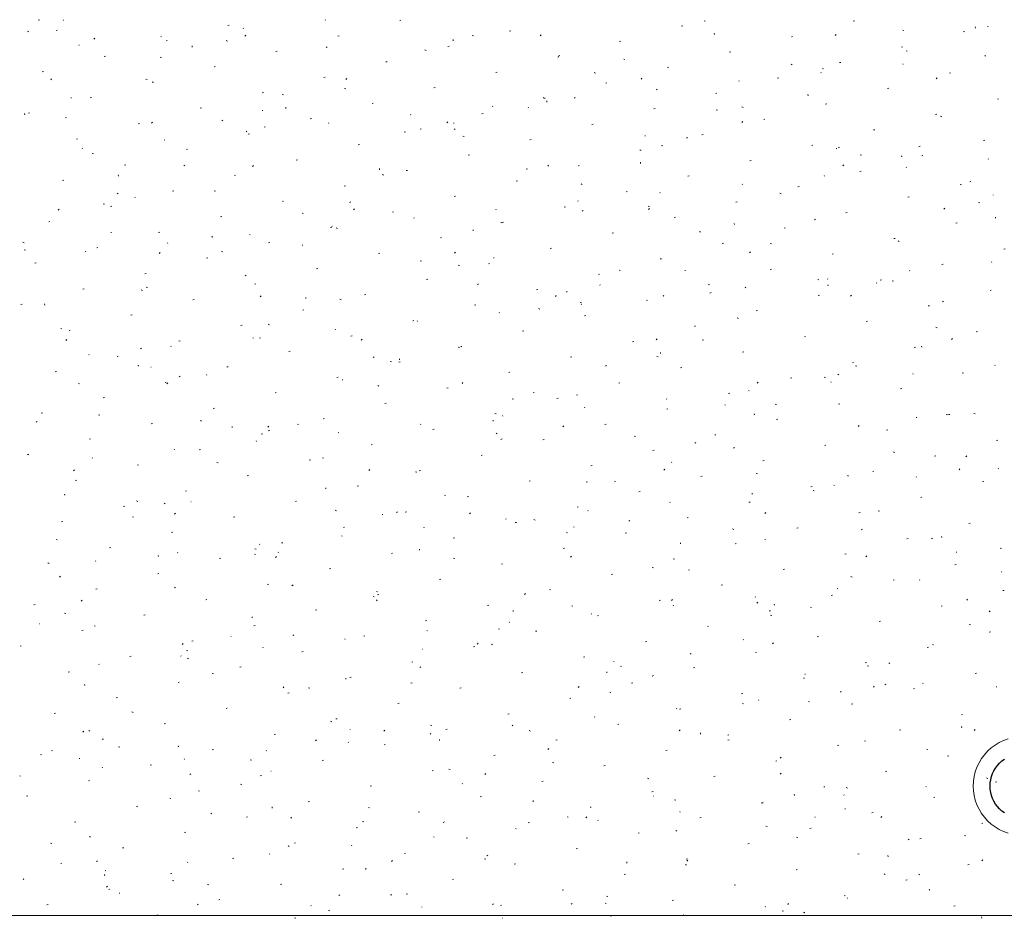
# Model space of a CAD drawing. Extents: x -740 to 300, y 62 to 1112.
# Tile 121 of 187: x -228 to -152, y 835 to 904. Entities that reach past the tile are written whole.
import ezdxf
from ezdxf.lldxf.tags import DXFTag

# ---------------------------------------------------------------- set-up
doc = ezdxf.new("R2010")
doc.units = 0
doc.layers.get('0').update_dxf_attribs({"lineweight": 13})
doc.layers.add('60- 61 allgemeine Ausstattung- 4 Terrassen', color=9, linetype='Continuous', lineweight=9, true_color=0x808080)
doc.layers.add('70 -72 Beschriftung- 1 Beschriftung allgemein', color=7, linetype='Continuous', lineweight=9, true_color=0xff6633)
doc.layers.add('70 -71 Achsen- 1 Gebäudeachsen', color=7, linetype='STRICHPUNKT2-A06CPVBCL0', lineweight=18)
tags = doc.linetypes.add('grob-A06CPVB9L0', pattern=[14, 3, -8, 3]).pattern_tags.tags
tags[8:9] = [DXFTag(74, 4), DXFTag(75, 0), DXFTag(340, '0'), DXFTag(46, 0.0), DXFTag(50, 0.0), DXFTag(44, 0.0), DXFTag(45, 0.0)]
tags[6:7] = [DXFTag(74, 4), DXFTag(75, 0), DXFTag(340, '0'), DXFTag(46, 0.0), DXFTag(50, 0.0), DXFTag(44, 0.0), DXFTag(45, 0.0)]
tags[4:5] = [DXFTag(74, 4), DXFTag(75, 0), DXFTag(340, '0'), DXFTag(46, 0.0), DXFTag(50, 0.0), DXFTag(44, 0.0), DXFTag(45, 0.0)]
tags = doc.linetypes.add('STRICHPUNKT2-A06CPVBCL0', pattern=[12.7, 6.35, -3.175, 0, -3.175]).pattern_tags.tags
tags[10:11] = [DXFTag(74, 4), DXFTag(75, 0), DXFTag(340, '0'), DXFTag(46, 0.0), DXFTag(50, 0.0), DXFTag(44, 0.0), DXFTag(45, 0.0)]
tags[8:9] = [DXFTag(74, 4), DXFTag(75, 0), DXFTag(340, '0'), DXFTag(46, 0.0), DXFTag(50, 0.0), DXFTag(44, 0.0), DXFTag(45, 0.0)]
tags[6:7] = [DXFTag(74, 4), DXFTag(75, 0), DXFTag(340, '0'), DXFTag(46, 0.0), DXFTag(50, 0.0), DXFTag(44, 0.0), DXFTag(45, 0.0)]
tags[4:5] = [DXFTag(74, 4), DXFTag(75, 0), DXFTag(340, '0'), DXFTag(46, 0.0), DXFTag(50, 0.0), DXFTag(44, 0.0), DXFTag(45, 0.0)]

# ---------------------------------------------------------------- blocks, each defined once
blk = doc.blocks.new('Referenz-A06CPVBEL0')
at = {"layer": '60- 61 allgemeine Ausstattung- 4 Terrassen', "color": 0}
for p, q in [((-226.292, 904.042), (-226.198, 904.013)), ((-224.357, 904.037), (-224.34, 903.996)), ((-204.124, 904.014), (-204.157, 904.051)), ((-198.399, 903.98), (-198.303, 904.003)), ((-174.919, 903.972), (-174.827, 903.935)), ((-224.911, 903.221), (-224.815, 903.245)), ((-211.655, 903.601), (-211.559, 903.624)), ((-210.456, 903.365), (-210.489, 903.401)), ((-176.661, 903.547), (-176.566, 903.571)), ((-163.405, 903.926), (-163.31, 903.95)), ((-159.589, 903.254), (-159.498, 903.217)), ((-153.982, 903.407), (-153.992, 903.495)), ((-153.042, 903.537), (-152.998, 903.534)), ((-227.111, 903.158), (-227.02, 903.122)), ((-221.922, 902.617), (-222.003, 902.56)), ((-216.787, 902.715), (-216.82, 902.752)), ((-211.781, 902.44), (-211.69, 902.403)), ((-210.269, 902.852), (-210.341, 902.785)), ((-203.174, 902.789), (-203.078, 902.813)), ((-194.27, 902.427), (-194.28, 902.515)), ((-192.813, 902.842), (-192.719, 902.814)), ((-189.918, 903.168), (-189.822, 903.192)), ((-187.498, 902.876), (-187.57, 902.809)), ((-174.126, 902.917), (-174.136, 903.005)), ((-168.18, 902.736), (-168.085, 902.76)), ((-164.727, 902.901), (-164.799, 902.833)), ((-154.924, 903.115), (-154.829, 903.139)), ((-223.118, 902.066), (-223.151, 902.103)), ((-216.43, 902.41), (-216.334, 902.434)), ((-214.415, 901.936), (-214.424, 902.024)), ((-203.991, 901.948), (-204.071, 901.892)), ((-196.452, 901.722), (-196.361, 901.685)), ((-194.693, 901.978), (-194.597, 902.001)), ((-181.436, 902.357), (-181.341, 902.381)), ((-159.699, 901.924), (-159.604, 901.948)), ((-221.205, 901.219), (-221.109, 901.243)), ((-216.88, 901.164), (-216.786, 901.136)), ((-207.949, 901.599), (-207.853, 901.622)), ((-186.212, 901.166), (-186.116, 901.19)), ((-186.059, 901.28), (-186.14, 901.224)), ((-181.122, 901.003), (-181.031, 900.967)), ((-172.955, 901.545), (-172.86, 901.569)), ((-159.335, 901.643), (-159.24, 901.614)), ((-153.22, 901.245), (-153.253, 901.282)), ((-212.724, 900.408), (-212.628, 900.432)), ((-199.468, 900.787), (-199.372, 900.811)), ((-177.73, 900.355), (-177.635, 900.379)), ((-168.127, 900.612), (-168.208, 900.555)), ((-165.793, 900.285), (-165.701, 900.248)), ((-164.474, 900.734), (-164.379, 900.758)), ((-159.551, 900.596), (-159.584, 900.632)), ((-225.98, 900.029), (-225.885, 900.053)), ((-225.254, 899.484), (-225.326, 899.417)), ((-217.985, 899.471), (-217.894, 899.434)), ((-204.243, 899.597), (-204.147, 899.62)), ((-202.483, 899.508), (-202.555, 899.441)), ((-190.987, 899.976), (-190.891, 899.999)), ((-183.401, 899.965), (-183.307, 899.936)), ((-179.711, 899.532), (-179.783, 899.465)), ((-169.249, 899.543), (-169.154, 899.567)), ((-165.883, 899.946), (-165.916, 899.983)), ((-156.94, 899.556), (-157.012, 899.489)), ((-155.993, 899.922), (-155.898, 899.946)), ((-217.499, 899.217), (-217.403, 899.241)), ((-202.656, 898.753), (-202.564, 898.716)), ((-195.762, 898.785), (-195.666, 898.809)), ((-182.506, 899.164), (-182.41, 899.188)), ((-178.545, 898.648), (-178.578, 898.684)), ((-172.214, 899.297), (-172.247, 899.334)), ((-160.768, 898.732), (-160.673, 898.756)), ((-223.777, 898.017), (-223.732, 898.015)), ((-222.274, 898.027), (-222.179, 898.051)), ((-209.018, 898.406), (-208.922, 898.43)), ((-207.468, 898.287), (-207.373, 898.258)), ((-187.326, 898.035), (-187.235, 897.998)), ((-187.281, 897.974), (-187.185, 897.997)), ((-184.876, 897.998), (-184.909, 898.035)), ((-174.024, 898.353), (-173.929, 898.377)), ((-166.897, 898.186), (-166.907, 898.274)), ((-152.287, 897.92), (-152.192, 897.944)), ((-213.793, 897.215), (-213.697, 897.239)), ((-207.185, 897.205), (-207.195, 897.294)), ((-200.537, 897.595), (-200.441, 897.618)), ((-191.207, 897.349), (-191.24, 897.386)), ((-188.489, 897.29), (-188.472, 897.249)), ((-187.041, 897.696), (-187.051, 897.784)), ((-178.8, 897.162), (-178.704, 897.186)), ((-171.996, 897.316), (-171.905, 897.28)), ((-165.543, 897.541), (-165.448, 897.565)), ((-227.33, 896.715), (-227.339, 896.803)), ((-227.049, 896.836), (-226.954, 896.86)), ((-224.189, 896.503), (-224.098, 896.466)), ((-209.013, 897.043), (-208.969, 897.04)), ((-205.312, 896.404), (-205.216, 896.428)), ((-197.538, 896.7), (-197.571, 896.736)), ((-192.056, 896.783), (-191.96, 896.807)), ((-173.989, 897.087), (-173.894, 897.058)), ((-170.318, 896.351), (-170.223, 896.375)), ((-157.062, 896.73), (-156.967, 896.754)), ((-156.667, 896.598), (-156.576, 896.561)), ((-218.568, 896.025), (-218.473, 896.049)), ((-217.468, 896.14), (-217.54, 896.073)), ((-212.053, 896.303), (-212.134, 896.247)), ((-208.859, 895.784), (-208.768, 895.747)), ((-203.87, 896.05), (-203.903, 896.087)), ((-196.831, 895.593), (-196.735, 895.616)), ((-194.696, 896.164), (-194.768, 896.097)), ((-194.249, 896.069), (-194.205, 896.066)), ((-194.121, 895.635), (-194.202, 895.578)), ((-183.575, 895.972), (-183.479, 895.995)), ((-171.925, 896.188), (-171.997, 896.121)), ((-223.343, 894.834), (-223.248, 894.858)), ((-210.201, 895.401), (-210.234, 895.438)), ((-210.087, 895.213), (-209.991, 895.237)), ((-198.055, 895.409), (-197.961, 895.38)), ((-193.53, 895.066), (-193.439, 895.029)), ((-179.485, 895.095), (-179.441, 895.092)), ((-176.19, 894.966), (-176.27, 894.91)), ((-175.094, 895.16), (-174.998, 895.184)), ((-161.837, 895.539), (-161.742, 895.563)), ((-222.863, 894.102), (-222.896, 894.139)), ((-216.532, 894.752), (-216.565, 894.788)), ((-201.606, 894.402), (-201.51, 894.426)), ((-188.35, 894.781), (-188.254, 894.805)), ((-178.2, 894.348), (-178.109, 894.311)), ((-166.612, 894.349), (-166.517, 894.373)), ((-164.722, 894.121), (-164.677, 894.118)), ((-164.576, 894.209), (-164.482, 894.181)), ((-158.258, 894.298), (-158.339, 894.242)), ((-153.356, 894.728), (-153.261, 894.752)), ((-222.122, 893.731), (-222.027, 893.702)), ((-214.862, 894.023), (-214.767, 894.047)), ((-193.125, 893.591), (-193.029, 893.614)), ((-179.869, 893.97), (-179.773, 893.993)), ((-162.871, 893.629), (-162.779, 893.592)), ((-159.668, 893.455), (-159.677, 893.543)), ((-158.131, 893.537), (-158.036, 893.561)), ((-219.637, 892.832), (-219.542, 892.856)), ((-215.063, 892.815), (-214.972, 892.779)), ((-209.681, 892.795), (-209.753, 892.728)), ((-206.381, 893.211), (-206.285, 893.235)), ((-199.956, 892.475), (-199.966, 892.563)), ((-186.91, 892.82), (-186.982, 892.752)), ((-184.644, 892.779), (-184.548, 892.803)), ((-179.812, 892.965), (-179.822, 893.053)), ((-171.388, 893.158), (-171.292, 893.182)), ((-164.138, 892.844), (-164.21, 892.777)), ((-159.297, 892.632), (-159.33, 892.669)), ((-152.966, 893.281), (-152.998, 893.318)), ((-220.1, 891.984), (-220.11, 892.072)), ((-211.156, 892.021), (-211.061, 892.045)), ((-199.734, 892.097), (-199.642, 892.06)), ((-197.9, 892.4), (-197.804, 892.424)), ((-188.643, 892.531), (-188.548, 892.503)), ((-176.163, 891.968), (-176.067, 891.991)), ((-165.628, 891.983), (-165.661, 892.019)), ((-162.906, 892.347), (-162.811, 892.371)), ((-224.412, 891.642), (-224.317, 891.666)), ((-202.675, 891.209), (-202.579, 891.233)), ((-189.419, 891.589), (-189.323, 891.612)), ((-184.404, 891.379), (-184.313, 891.342)), ((-171.959, 891.333), (-171.992, 891.37)), ((-167.682, 891.156), (-167.586, 891.18)), ((-155.164, 891.332), (-155.07, 891.303)), ((-154.425, 891.535), (-154.33, 891.559)), ((-220.116, 890.658), (-220.196, 890.601)), ((-218.826, 890.348), (-218.81, 890.307)), ((-215.931, 890.83), (-215.836, 890.854)), ((-212.709, 890.853), (-212.615, 890.825)), ((-194.194, 890.398), (-194.098, 890.422)), ((-180.938, 890.777), (-180.842, 890.801)), ((-178.29, 890.684), (-178.323, 890.72)), ((-169.074, 890.661), (-168.983, 890.624)), ((-159.2, 890.345), (-159.105, 890.369)), ((-152.621, 890.543), (-152.604, 890.502)), ((-221.267, 889.847), (-221.176, 889.81)), ((-220.706, 889.64), (-220.611, 889.664)), ((-207.45, 890.019), (-207.355, 890.043)), ((-202.184, 889.989), (-202.265, 889.933)), ((-185.713, 889.587), (-185.617, 889.61)), ((-184.621, 890.035), (-184.654, 890.071)), ((-179.23, 889.654), (-179.136, 889.625)), ((-172.457, 889.966), (-172.361, 889.989)), ((-153.745, 889.942), (-153.654, 889.905)), ((-224.666, 889.427), (-224.738, 889.36)), ((-212.225, 888.828), (-212.13, 888.852)), ((-205.937, 889.128), (-205.846, 889.092)), ((-201.895, 889.451), (-201.967, 889.384)), ((-198.969, 889.207), (-198.873, 889.231)), ((-197.284, 888.736), (-197.317, 888.772)), ((-190.953, 889.385), (-190.985, 889.422)), ((-184.252, 889.321), (-184.333, 889.264)), ((-179.123, 889.475), (-179.195, 889.408)), ((-177.232, 888.775), (-177.136, 888.799)), ((-163.976, 889.154), (-163.88, 889.178)), ((-156.352, 889.5), (-156.424, 889.432)), ((-152.439, 888.724), (-152.448, 888.812)), ((-225.481, 888.449), (-225.386, 888.473)), ((-203.744, 888.017), (-203.649, 888.041)), ((-203.615, 888.087), (-203.648, 888.123)), ((-190.608, 888.41), (-190.516, 888.373)), ((-190.488, 888.396), (-190.392, 888.42)), ((-172.583, 888.234), (-172.592, 888.322)), ((-166.32, 888.653), (-166.401, 888.596)), ((-155.494, 888.343), (-155.399, 888.367)), ((-220.692, 887.628), (-220.648, 887.625)), ((-217, 887.638), (-216.905, 887.662)), ((-212.871, 887.253), (-212.881, 887.341)), ((-209.946, 887.437), (-209.979, 887.474)), ((-203.297, 887.976), (-203.203, 887.947)), ((-192.727, 887.744), (-192.737, 887.832)), ((-182.007, 887.585), (-181.911, 887.608)), ((-175.278, 887.692), (-175.187, 887.655)), ((-168.751, 887.964), (-168.655, 887.987)), ((-227.471, 886.878), (-227.379, 886.841)), ((-216.277, 886.788), (-216.31, 886.824)), ((-208.519, 886.826), (-208.424, 886.85)), ((-205.928, 886.654), (-205.884, 886.651)), ((-195.263, 887.205), (-195.167, 887.229)), ((-173.526, 886.773), (-173.43, 886.797)), ((-169.818, 886.776), (-169.724, 886.747)), ((-160.27, 887.152), (-160.174, 887.176)), ((-159.949, 886.973), (-159.857, 886.937)), ((-227.363, 886.298), (-227.269, 886.269)), ((-222.608, 886.138), (-222.641, 886.175)), ((-221.775, 886.447), (-221.68, 886.471)), ((-216.879, 886.083), (-216.951, 886.016)), ((-212.141, 886.16), (-212.05, 886.123)), ((-200.038, 886.015), (-199.943, 886.039)), ((-194.108, 886.107), (-194.18, 886.04)), ((-186.782, 886.394), (-186.686, 886.418)), ((-171.337, 886.131), (-171.409, 886.064)), ((-165.045, 885.962), (-164.949, 885.985)), ((-151.788, 886.341), (-151.693, 886.365)), ((-226.55, 885.257), (-226.455, 885.28)), ((-213.294, 885.636), (-213.199, 885.66)), ((-196.811, 885.441), (-196.72, 885.404)), ((-193.884, 885.098), (-193.79, 885.069)), ((-191.557, 885.203), (-191.461, 885.227)), ((-191.165, 885.68), (-191.12, 885.677)), ((-178.301, 885.583), (-178.205, 885.606)), ((-156.564, 885.15), (-156.468, 885.174)), ((-152.711, 885.318), (-152.744, 885.354)), ((-218.069, 884.445), (-217.974, 884.469)), ((-210.246, 884.344), (-210.327, 884.287)), ((-204.813, 884.824), (-204.718, 884.848)), ((-183.076, 884.392), (-182.98, 884.416)), ((-181.482, 884.723), (-181.391, 884.686)), ((-176.401, 884.706), (-176.357, 884.703)), ((-169.82, 884.771), (-169.724, 884.795)), ((-159.042, 884.668), (-159.075, 884.705)), ((-209.588, 883.634), (-209.493, 883.658)), ((-196.332, 884.013), (-196.237, 884.037)), ((-192.315, 883.675), (-192.395, 883.619)), ((-182.958, 883.601), (-182.942, 883.56)), ((-174.595, 883.581), (-174.499, 883.604)), ((-166.152, 884.005), (-166.061, 883.968)), ((-165.373, 884.019), (-165.406, 884.055)), ((-165.354, 883.503), (-165.363, 883.591)), ((-161.637, 883.732), (-161.593, 883.729)), ((-161.339, 883.96), (-161.243, 883.983)), ((-160.405, 883.898), (-160.311, 883.87)), ((-222.844, 883.255), (-222.749, 883.278)), ((-218.345, 883.191), (-218.254, 883.154)), ((-217.951, 883.42), (-217.857, 883.391)), ((-209.093, 882.739), (-209.165, 882.672)), ((-201.107, 882.822), (-201.012, 882.846)), ((-187.851, 883.201), (-187.755, 883.225)), ((-186.322, 882.763), (-186.394, 882.696)), ((-185.498, 883.013), (-185.507, 883.101)), ((-178.035, 882.72), (-178.068, 882.757)), ((-174.383, 883.007), (-174.464, 882.951)), ((-171.704, 883.37), (-171.737, 883.406)), ((-166.114, 882.769), (-166.018, 882.793)), ((-163.55, 882.787), (-163.622, 882.72)), ((-152.858, 883.148), (-152.762, 883.172)), ((-227.619, 882.064), (-227.524, 882.088)), ((-225.786, 882.032), (-225.796, 882.12)), ((-214.363, 882.443), (-214.268, 882.467)), ((-205.642, 882.523), (-205.651, 882.611)), ((-203.015, 882.473), (-202.924, 882.436)), ((-192.626, 882.011), (-192.531, 882.035)), ((-184.472, 882.22), (-184.378, 882.192)), ((-184.367, 882.071), (-184.4, 882.107)), ((-179.37, 882.39), (-179.274, 882.414)), ((-157.633, 881.958), (-157.537, 881.981)), ((-156.451, 882.339), (-156.532, 882.282)), ((-219.138, 881.253), (-219.043, 881.276)), ((-205.882, 881.632), (-205.787, 881.656)), ((-190.698, 881.421), (-190.731, 881.458)), ((-187.686, 881.754), (-187.594, 881.717)), ((-184.145, 881.199), (-184.049, 881.223)), ((-170.889, 881.579), (-170.793, 881.602)), ((-210.657, 880.441), (-210.562, 880.465)), ((-208.538, 880.542), (-208.444, 880.514)), ((-197.401, 880.82), (-197.306, 880.844)), ((-197.029, 880.772), (-197.062, 880.809)), ((-175.664, 880.388), (-175.568, 880.412)), ((-172.356, 881.036), (-172.265, 880.999)), ((-162.408, 880.767), (-162.312, 880.791)), ((-224.549, 880.222), (-224.457, 880.185)), ((-223.913, 880.062), (-223.818, 880.086)), ((-203.36, 880.123), (-203.393, 880.159)), ((-202.176, 879.63), (-202.081, 879.654)), ((-188.92, 880.009), (-188.825, 880.033)), ((-157.027, 880.318), (-156.935, 880.281)), ((-153.927, 879.956), (-153.831, 879.979)), ((-224.078, 879.37), (-224.15, 879.303)), ((-215.432, 879.251), (-215.337, 879.274)), ((-209.691, 879.473), (-209.724, 879.51)), ((-209.219, 879.504), (-209.128, 879.467)), ((-201.306, 879.394), (-201.378, 879.327)), ((-180.439, 879.197), (-180.343, 879.221)), ((-178.535, 879.419), (-178.607, 879.351)), ((-175.059, 879.343), (-174.965, 879.314)), ((-167.183, 879.577), (-167.087, 879.6)), ((-155.764, 879.443), (-155.836, 879.376)), ((-222.354, 878.175), (-222.387, 878.211)), ((-218.309, 878.698), (-218.39, 878.642)), ((-216.022, 878.824), (-216.055, 878.861)), ((-206.951, 878.439), (-206.856, 878.463)), ((-193.889, 878.785), (-193.798, 878.749)), ((-193.695, 878.818), (-193.6, 878.842)), ((-178.269, 878.282), (-178.278, 878.37)), ((-171.958, 878.386), (-171.862, 878.41)), ((-158.702, 878.765), (-158.606, 878.789)), ((-158.125, 878.772), (-158.134, 878.86)), ((-220.207, 878.06), (-220.112, 878.084)), ((-218.557, 877.301), (-218.566, 877.389)), ((-200.377, 878.03), (-200.458, 877.974)), ((-199.126, 877.665), (-199.032, 877.636)), ((-198.47, 877.628), (-198.375, 877.652)), ((-198.413, 877.792), (-198.422, 877.88)), ((-185.214, 878.007), (-185.119, 878.031)), ((-178.56, 878.067), (-178.469, 878.03)), ((-163.477, 877.575), (-163.381, 877.598)), ((-152.456, 877.354), (-152.489, 877.39)), ((-224.982, 876.869), (-224.887, 876.893)), ((-217.608, 877.238), (-217.564, 877.235)), ((-213.296, 876.66), (-213.279, 876.619)), ((-211.726, 877.249), (-211.631, 877.272)), ((-189.989, 876.816), (-189.894, 876.84)), ((-182.445, 877.362), (-182.526, 877.305)), ((-176.733, 877.195), (-176.637, 877.219)), ((-164.514, 876.693), (-164.594, 876.637)), ((-163.23, 877.349), (-163.139, 877.312)), ((-158.787, 876.704), (-158.82, 876.741)), ((-154.996, 876.763), (-154.9, 876.787)), ((-223.192, 875.987), (-223.098, 875.958)), ((-216.501, 876.058), (-216.406, 876.082)), ((-216.291, 876.026), (-216.363, 875.959)), ((-215.423, 876.535), (-215.331, 876.498)), ((-203.245, 876.437), (-203.15, 876.461)), ((-202.844, 876.264), (-202.8, 876.261)), ((-193.52, 876.05), (-193.592, 875.983)), ((-181.508, 876.005), (-181.413, 876.029)), ((-170.749, 876.074), (-170.821, 876.007)), ((-168.252, 876.384), (-168.156, 876.408)), ((-165.647, 876.465), (-165.553, 876.436)), ((-165.118, 876.055), (-165.151, 876.092)), ((-208.02, 875.247), (-207.925, 875.27)), ((-200.093, 875.817), (-200.002, 875.78)), ((-194.764, 875.626), (-194.669, 875.65)), ((-188.08, 875.29), (-188.036, 875.287)), ((-184.764, 875.098), (-184.672, 875.062)), ((-173.027, 875.193), (-172.931, 875.217)), ((-171.45, 875.406), (-171.482, 875.442)), ((-159.771, 875.573), (-159.675, 875.596)), ((-221.276, 874.867), (-221.181, 874.891)), ((-199.539, 874.435), (-199.444, 874.459)), ((-189.713, 874.787), (-189.619, 874.758)), ((-186.283, 874.814), (-186.188, 874.838)), ((-177.781, 874.756), (-177.814, 874.793)), ((-169.434, 874.38), (-169.343, 874.343)), ((-164.546, 874.382), (-164.45, 874.406)), ((-226.052, 873.677), (-225.956, 873.701)), ((-212.795, 874.056), (-212.7, 874.08)), ((-191.058, 873.624), (-190.963, 873.648)), ((-184.112, 874.107), (-184.145, 874.144)), ((-177.802, 874.003), (-177.707, 874.027)), ((-173.316, 874.316), (-173.272, 874.313)), ((-171.04, 873.551), (-171.049, 873.639)), ((-156.234, 873.587), (-156.14, 873.559)), ((-156.065, 873.571), (-155.969, 873.594)), ((-154.104, 873.662), (-154.013, 873.625)), ((-226.372, 873.053), (-226.452, 872.996)), ((-221.626, 873.566), (-221.535, 873.529)), ((-217.57, 872.866), (-217.475, 872.889)), ((-213.78, 873.109), (-213.686, 873.08)), ((-206.297, 872.848), (-206.206, 872.811)), ((-204.314, 873.245), (-204.219, 873.268)), ((-196.774, 872.808), (-196.807, 872.845)), ((-191.184, 873.061), (-191.193, 873.149)), ((-190.443, 873.458), (-190.476, 873.494)), ((-182.577, 872.812), (-182.482, 872.836)), ((-169.321, 873.191), (-169.225, 873.215)), ((-158.553, 873.342), (-158.508, 873.339)), ((-211.328, 872.57), (-211.337, 872.659)), ((-209.089, 872.054), (-208.994, 872.078)), ((-208.505, 872.682), (-208.577, 872.615)), ((-208.44, 872.385), (-208.52, 872.328)), ((-203.105, 872.159), (-203.138, 872.196)), ((-195.833, 872.433), (-195.738, 872.457)), ((-190.967, 872.13), (-190.876, 872.093)), ((-185.733, 872.706), (-185.805, 872.639)), ((-162.962, 872.73), (-163.034, 872.663)), ((-160.84, 872.38), (-160.744, 872.404)), ((-222.346, 871.675), (-222.25, 871.699)), ((-209.437, 871.51), (-209.469, 871.546)), ((-190.508, 871.716), (-190.589, 871.66)), ((-187.352, 871.622), (-187.257, 871.646)), ((-180.301, 871.909), (-180.207, 871.881)), ((-175.638, 871.411), (-175.546, 871.374)), ((-174.096, 872.001), (-174.001, 872.025)), ((-152.359, 871.569), (-152.263, 871.592)), ((-215.768, 870.86), (-215.801, 870.897)), ((-213.864, 870.864), (-213.769, 870.887)), ((-200.608, 871.243), (-200.513, 871.266)), ((-178.871, 870.81), (-178.776, 870.834)), ((-172.576, 871.048), (-172.657, 870.992)), ((-165.615, 871.189), (-165.519, 871.213)), ((-160.308, 870.693), (-160.217, 870.656)), ((-227.121, 870.484), (-227.025, 870.508)), ((-222.099, 870.211), (-222.132, 870.247)), ((-212.501, 869.879), (-212.409, 869.842)), ((-205.383, 870.052), (-205.288, 870.076)), ((-204.367, 870.231), (-204.273, 870.203)), ((-192.127, 870.431), (-192.032, 870.455)), ((-177.428, 869.913), (-177.411, 869.872)), ((-170.39, 869.999), (-170.295, 870.023)), ((-157.134, 870.378), (-157.038, 870.402)), ((-154.644, 870.38), (-154.725, 870.323)), ((-223.49, 869.313), (-223.562, 869.246)), ((-218.64, 869.673), (-218.544, 869.697)), ((-200.718, 869.338), (-200.79, 869.271)), ((-197.171, 869.161), (-197.08, 869.124)), ((-196.902, 869.241), (-196.807, 869.264)), ((-183.646, 869.62), (-183.551, 869.644)), ((-177.947, 869.362), (-178.019, 869.295)), ((-170.888, 869.032), (-170.794, 869.003)), ((-161.909, 869.187), (-161.813, 869.211)), ((-155.176, 869.386), (-155.248, 869.319)), ((-152.201, 869.39), (-152.234, 869.427)), ((-223.415, 868.482), (-223.319, 868.506)), ((-210.158, 868.862), (-210.063, 868.885)), ((-188.421, 868.429), (-188.326, 868.453)), ((-183.955, 868.33), (-183.964, 868.418)), ((-181.841, 868.443), (-181.75, 868.406)), ((-175.165, 868.808), (-175.07, 868.832)), ((-163.811, 868.82), (-163.82, 868.908)), ((-158.532, 868.741), (-158.565, 868.777)), ((-153.428, 868.376), (-153.332, 868.4)), ((-214.934, 867.671), (-214.838, 867.695)), ((-204.099, 867.84), (-204.108, 867.928)), ((-201.677, 868.05), (-201.582, 868.074)), ((-179.94, 867.618), (-179.845, 867.642)), ((-166.684, 867.997), (-166.589, 868.021)), ((-166.512, 867.724), (-166.421, 867.687)), ((-164.864, 868.091), (-164.897, 868.128)), ((-224.243, 867.349), (-224.252, 867.437)), ((-218.704, 866.91), (-218.613, 866.874)), ((-216.502, 866.739), (-216.583, 866.683)), ((-214.523, 866.849), (-214.479, 866.846)), ((-206.452, 866.86), (-206.357, 866.883)), ((-194.955, 867.354), (-194.861, 867.325)), ((-193.196, 867.239), (-193.101, 867.262)), ((-177.526, 866.793), (-177.559, 866.829)), ((-171.459, 866.806), (-171.364, 866.83)), ((-171.195, 867.442), (-171.228, 867.479)), ((-158.203, 867.185), (-158.107, 867.209)), ((-219.709, 866.48), (-219.613, 866.504)), ((-203.375, 866.192), (-203.284, 866.155)), ((-198.571, 866.071), (-198.651, 866.014)), ((-197.971, 866.048), (-197.876, 866.072)), ((-192.932, 865.993), (-193.004, 865.926)), ((-184.715, 866.427), (-184.62, 866.451)), ((-183.857, 866.143), (-183.89, 866.18)), ((-170.16, 866.018), (-170.232, 865.951)), ((-162.978, 865.995), (-162.883, 866.019)), ((-161.476, 866.154), (-161.382, 866.125)), ((-224.484, 865.29), (-224.388, 865.314)), ((-219.021, 865.676), (-218.927, 865.647)), ((-215.703, 865.969), (-215.775, 865.902)), ((-211.228, 865.669), (-211.132, 865.693)), ((-199.76, 865.875), (-199.715, 865.872)), ((-190.188, 865.494), (-190.221, 865.53)), ((-189.49, 865.237), (-189.395, 865.26)), ((-188.045, 865.474), (-187.954, 865.437)), ((-180.639, 865.403), (-180.719, 865.346)), ((-176.234, 865.616), (-176.139, 865.64)), ((-216.003, 864.478), (-215.907, 864.502)), ((-202.746, 864.858), (-202.651, 864.881)), ((-196.519, 864.845), (-196.552, 864.881)), ((-185.542, 864.476), (-185.448, 864.447)), ((-184.996, 864.901), (-184.952, 864.898)), ((-172.716, 864.755), (-172.624, 864.719)), ((-167.753, 864.804), (-167.658, 864.828)), ((-162.707, 864.734), (-162.788, 864.678)), ((-154.497, 865.183), (-154.401, 865.207)), ((-224.908, 863.942), (-224.817, 863.905)), ((-202.851, 864.195), (-202.884, 864.232)), ((-194.265, 864.046), (-194.17, 864.07)), ((-181.009, 864.425), (-180.914, 864.449)), ((-170.232, 863.927), (-170.188, 863.924)), ((-159.272, 863.993), (-159.177, 864.017)), ((-157.386, 864.037), (-157.295, 864)), ((-156.582, 864.089), (-156.591, 864.177)), ((-220.778, 863.288), (-220.682, 863.312)), ((-209.579, 863.223), (-209.487, 863.186)), ((-209.182, 863.546), (-209.215, 863.582)), ((-207.765, 862.971), (-207.749, 862.93)), ((-207.522, 863.667), (-207.426, 863.691)), ((-196.87, 863.109), (-196.879, 863.197)), ((-185.784, 863.235), (-185.689, 863.258)), ((-176.726, 863.599), (-176.735, 863.687)), ((-172.528, 863.614), (-172.433, 863.638)), ((-155.468, 862.953), (-155.424, 862.95)), ((-152.064, 863.276), (-151.969, 863.248)), ((-221.844, 862.247), (-221.877, 862.284)), ((-217.014, 862.618), (-217.023, 862.707)), ((-215.513, 862.897), (-215.546, 862.933)), ((-212.297, 862.476), (-212.201, 862.5)), ((-209.609, 862.798), (-209.515, 862.769)), ((-207.917, 862.625), (-207.989, 862.558)), ((-199.04, 862.856), (-198.945, 862.879)), ((-194.249, 862.505), (-194.158, 862.468)), ((-185.145, 862.649), (-185.217, 862.582)), ((-177.303, 862.423), (-177.208, 862.447)), ((-164.047, 862.802), (-163.952, 862.826)), ((-162.374, 862.673), (-162.446, 862.606)), ((-225.553, 862.097), (-225.457, 862.121)), ((-203.816, 861.665), (-203.72, 861.689)), ((-190.559, 862.044), (-190.464, 862.068)), ((-178.919, 861.787), (-178.828, 861.75)), ((-176.13, 861.598), (-176.036, 861.57)), ((-168.822, 861.612), (-168.727, 861.636)), ((-155.566, 861.991), (-155.471, 862.015)), ((-151.946, 861.426), (-151.979, 861.463)), ((-224.565, 861.094), (-224.645, 861.037)), ((-217.072, 861.286), (-216.976, 861.31)), ((-195.334, 860.854), (-195.239, 860.877)), ((-182.078, 861.233), (-181.983, 861.256)), ((-163.59, 861.068), (-163.499, 861.032)), ((-160.341, 860.8), (-160.246, 860.824)), ((-158.278, 860.777), (-158.311, 860.813)), ((-221.847, 860.095), (-221.751, 860.119)), ((-215.782, 860.255), (-215.691, 860.218)), ((-208.591, 860.474), (-208.495, 860.498)), ((-206.633, 860.425), (-206.714, 860.369)), ((-200.196, 859.92), (-200.102, 859.892)), ((-186.853, 860.042), (-186.758, 860.066)), ((-173.597, 860.421), (-173.502, 860.445)), ((-164.609, 860.128), (-164.642, 860.164)), ((-151.86, 859.989), (-151.765, 860.013)), ((-222.902, 859.257), (-222.974, 859.19)), ((-213.366, 859.284), (-213.27, 859.308)), ((-200.453, 859.536), (-200.361, 859.499)), ((-200.13, 859.281), (-200.202, 859.214)), ((-200.11, 859.663), (-200.014, 859.687)), ((-188.701, 859.757), (-188.782, 859.701)), ((-178.372, 859.231), (-178.277, 859.254)), ((-177.359, 859.305), (-177.431, 859.238)), ((-170.94, 859.478), (-170.973, 859.515)), ((-165.116, 859.61), (-165.021, 859.634)), ((-154.587, 859.329), (-154.659, 859.262)), ((-226.622, 858.905), (-226.526, 858.929)), ((-204.885, 858.472), (-204.789, 858.496)), ((-191.628, 858.852), (-191.533, 858.875)), ((-189.641, 858.378), (-189.65, 858.466)), ((-185.123, 858.818), (-185.032, 858.781)), ((-177.271, 858.829), (-177.304, 858.865)), ((-170.77, 859.089), (-170.85, 859.032)), ((-169.891, 858.419), (-169.796, 858.443)), ((-169.497, 858.868), (-169.506, 858.956)), ((-166.718, 858.721), (-166.623, 858.692)), ((-156.635, 858.798), (-156.54, 858.822)), ((-152.838, 858.421), (-152.918, 858.364)), ((-224.263, 858.242), (-224.169, 858.213)), ((-218.141, 858.093), (-218.045, 858.117)), ((-209.785, 857.888), (-209.794, 857.976)), ((-196.404, 857.661), (-196.308, 857.685)), ((-183.602, 858.179), (-183.635, 858.216)), ((-183.147, 858.04), (-183.052, 858.064)), ((-169.794, 858.1), (-169.702, 858.063)), ((-161.41, 857.608), (-161.315, 857.632)), ((-226.203, 857.433), (-226.158, 857.43)), ((-222.916, 856.903), (-222.82, 856.927)), ((-221.986, 857.286), (-221.895, 857.249)), ((-209.66, 857.282), (-209.564, 857.306)), ((-196.265, 856.881), (-196.298, 856.917)), ((-190.784, 857.043), (-190.69, 857.014)), ((-189.933, 857.53), (-189.966, 857.567)), ((-187.922, 856.85), (-187.827, 856.873)), ((-174.666, 857.229), (-174.571, 857.252)), ((-154.464, 857.381), (-154.373, 857.344)), ((-214.435, 856.091), (-214.339, 856.115)), ((-211.439, 856.459), (-211.395, 856.456)), ((-206.656, 856.567), (-206.565, 856.531)), ((-202.596, 856.231), (-202.629, 856.268)), ((-201.179, 856.47), (-201.083, 856.494)), ((-171.897, 856.224), (-171.881, 856.183)), ((-166.185, 856.417), (-166.09, 856.441)), ((-152.929, 856.796), (-152.834, 856.82)), ((-227.691, 855.712), (-227.595, 855.736)), ((-215.115, 855.912), (-215.187, 855.845)), ((-214.851, 855.365), (-214.756, 855.336)), ((-208.927, 855.582), (-208.96, 855.619)), ((-196.675, 855.485), (-196.631, 855.482)), ((-192.698, 855.659), (-192.602, 855.683)), ((-192.344, 855.937), (-192.416, 855.87)), ((-191.327, 855.849), (-191.236, 855.812)), ((-179.441, 856.038), (-179.346, 856.062)), ((-169.572, 855.961), (-169.644, 855.894)), ((-157.704, 855.606), (-157.609, 855.63)), ((-157.305, 855.843), (-157.211, 855.814)), ((-219.21, 854.901), (-219.114, 854.925)), ((-215.258, 854.933), (-215.291, 854.969)), ((-214.696, 854.78), (-214.776, 854.724)), ((-205.954, 855.28), (-205.858, 855.304)), ((-184.216, 854.848), (-184.121, 854.871)), ((-175.997, 855.131), (-175.906, 855.094)), ((-170.96, 855.227), (-170.865, 855.25)), ((-221.589, 854.283), (-221.622, 854.32)), ((-210.729, 854.089), (-210.633, 854.113)), ((-197.473, 854.468), (-197.377, 854.492)), ((-196.764, 854.112), (-196.844, 854.055)), ((-181.911, 854.511), (-181.867, 854.508)), ((-181.372, 854.165), (-181.277, 854.136)), ((-175.735, 854.036), (-175.64, 854.06)), ((-162.479, 854.415), (-162.384, 854.439)), ((-162.268, 854.137), (-162.277, 854.225)), ((-160.668, 854.413), (-160.577, 854.376)), ((-223.985, 853.71), (-223.889, 853.734)), ((-212.86, 853.599), (-212.769, 853.562)), ((-202.556, 853.157), (-202.565, 853.245)), ((-202.248, 853.278), (-202.152, 853.302)), ((-188.992, 853.657), (-188.896, 853.681)), ((-182.412, 853.647), (-182.421, 853.735)), ((-178.832, 853.443), (-178.913, 853.387)), ((-167.254, 853.225), (-167.159, 853.248)), ((-167.148, 853.537), (-167.103, 853.534)), ((-153.998, 853.604), (-153.903, 853.628)), ((-222.7, 852.666), (-222.709, 852.754)), ((-215.504, 852.899), (-215.408, 852.923)), ((-207.329, 852.568), (-207.401, 852.501)), ((-205.438, 852.487), (-205.344, 852.458)), ((-197.531, 852.88), (-197.439, 852.844)), ((-193.767, 852.466), (-193.671, 852.49)), ((-184.557, 852.592), (-184.629, 852.525)), ((-180.51, 852.846), (-180.415, 852.869)), ((-161.786, 852.617), (-161.858, 852.55)), ((-160.9, 852.775), (-160.981, 852.719)), ((-158.773, 852.413), (-158.678, 852.437)), ((-158.023, 852.813), (-158.056, 852.85)), ((-152.384, 852.563), (-152.34, 852.56)), ((-220.279, 851.708), (-220.183, 851.732)), ((-207.023, 852.087), (-206.927, 852.111)), ((-185.286, 851.655), (-185.19, 851.679)), ((-182.201, 852.162), (-182.11, 852.125)), ((-172.029, 852.034), (-171.934, 852.058)), ((-170.685, 851.514), (-170.718, 851.551)), ((-164.354, 852.164), (-164.387, 852.2)), ((-211.798, 850.897), (-211.702, 850.921)), ((-198.542, 851.276), (-198.446, 851.3)), ((-177.016, 850.865), (-177.049, 850.902)), ((-176.804, 850.844), (-176.709, 850.867)), ((-171.959, 851.287), (-171.865, 851.258)), ((-166.872, 851.444), (-166.78, 851.407)), ((-163.548, 851.223), (-163.453, 851.246)), ((-225.054, 850.518), (-224.959, 850.541)), ((-219.064, 850.63), (-218.973, 850.593)), ((-203.317, 850.085), (-203.221, 850.109)), ((-190.061, 850.464), (-189.965, 850.488)), ((-183.348, 850.216), (-183.38, 850.252)), ((-168.323, 850.032), (-168.228, 850.056)), ((-155.067, 850.411), (-154.972, 850.435)), ((-216.573, 849.706), (-216.477, 849.73)), ((-203.734, 849.912), (-203.643, 849.875)), ((-202.235, 849.282), (-202.218, 849.241)), ((-196.026, 849.609), (-195.932, 849.58)), ((-194.836, 849.274), (-194.74, 849.298)), ((-189.679, 849.566), (-189.712, 849.603)), ((-181.58, 849.653), (-181.484, 849.677)), ((-155.038, 849.406), (-155.048, 849.495)), ((-153.999, 849.272), (-154.071, 849.205)), ((-222.758, 849.135), (-222.839, 849.078)), ((-222.313, 849.2), (-222.385, 849.133)), ((-221.348, 848.516), (-221.253, 848.539)), ((-208.092, 848.895), (-207.996, 848.919)), ((-199.542, 849.224), (-199.614, 849.157)), ((-196.01, 848.917), (-196.043, 848.954)), ((-195.327, 848.426), (-195.336, 848.514)), ((-188.405, 849.193), (-188.314, 849.156)), ((-176.771, 849.248), (-176.843, 849.181)), ((-175.183, 848.916), (-175.192, 849.004)), ((-173.098, 848.842), (-173.003, 848.865)), ((-159.842, 849.221), (-159.747, 849.244)), ((-220.092, 847.931), (-219.998, 847.902)), ((-215.471, 847.936), (-215.48, 848.024)), ((-204.826, 848.466), (-204.907, 848.41)), ((-202.341, 848.268), (-202.374, 848.304)), ((-199.611, 848.083), (-199.515, 848.107)), ((-186.895, 847.798), (-186.975, 847.742)), ((-186.355, 848.462), (-186.259, 848.486)), ((-173.075, 848.475), (-172.984, 848.438)), ((-164.617, 848.03), (-164.522, 848.054)), ((-162.547, 848.41), (-162.453, 848.381)), ((-157.746, 847.757), (-157.654, 847.72)), ((-226.123, 847.325), (-226.028, 847.349)), ((-225.268, 847.661), (-225.176, 847.624)), ((-223.118, 847.043), (-223.074, 847.04)), ((-215.003, 846.969), (-215.036, 847.006)), ((-212.867, 847.704), (-212.771, 847.728)), ((-208.672, 847.618), (-208.705, 847.655)), ((-191.13, 847.272), (-191.034, 847.296)), ((-177.874, 847.651), (-177.778, 847.675)), ((-168.963, 847.13), (-169.043, 847.073)), ((-156.136, 847.219), (-156.041, 847.242)), ((-221.335, 846.32), (-221.368, 846.356)), ((-217.642, 846.514), (-217.547, 846.537)), ((-209.938, 846.943), (-209.847, 846.906)), ((-204.386, 846.893), (-204.29, 846.917)), ((-194.609, 846.225), (-194.517, 846.188)), ((-186.613, 846.732), (-186.519, 846.703)), ((-182.649, 846.46), (-182.553, 846.484)), ((-169.393, 846.84), (-169.297, 846.863)), ((-227.666, 845.67), (-227.699, 845.707)), ((-214.527, 845.856), (-214.599, 845.789)), ((-209.161, 845.702), (-209.065, 845.726)), ((-208.355, 846.069), (-208.31, 846.066)), ((-195.905, 846.081), (-195.809, 846.105)), ((-191.756, 845.88), (-191.828, 845.813)), ((-179.279, 845.506), (-179.188, 845.469)), ((-174.168, 845.649), (-174.072, 845.673)), ((-168.984, 845.904), (-169.056, 845.837)), ((-160.911, 846.028), (-160.816, 846.052)), ((-153.134, 845.532), (-153.04, 845.503)), ((-222.417, 845.323), (-222.322, 845.347)), ((-210.68, 845.054), (-210.586, 845.025)), ((-200.68, 844.891), (-200.584, 844.915)), ((-193.591, 845.095), (-193.547, 845.092)), ((-187.424, 845.27), (-187.328, 845.294)), ((-165.687, 844.838), (-165.591, 844.861)), ((-163.949, 844.788), (-163.858, 844.751)), ((-157.768, 844.849), (-157.801, 844.886)), ((-152.43, 845.217), (-152.335, 845.24)), ((-227.192, 844.132), (-227.097, 844.156)), ((-216.142, 843.974), (-216.051, 843.937)), ((-213.936, 844.512), (-213.841, 844.535)), ((-192.199, 844.079), (-192.103, 844.103)), ((-178.943, 844.458), (-178.847, 844.482)), ((-178.827, 844.121), (-178.783, 844.118)), ((-167.953, 844.185), (-167.963, 844.273)), ((-164.099, 844.2), (-164.132, 844.237)), ((-157.205, 844.026), (-157.11, 844.05)), ((-218.711, 843.321), (-218.616, 843.345)), ((-208.242, 843.205), (-208.251, 843.293)), ((-205.455, 843.7), (-205.359, 843.724)), ((-200.812, 843.256), (-200.721, 843.219)), ((-188.098, 843.695), (-188.107, 843.783)), ((-183.718, 843.268), (-183.622, 843.292)), ((-177.201, 843.854), (-177.107, 843.825)), ((-170.43, 843.551), (-170.463, 843.587)), ((-170.462, 843.647), (-170.366, 843.671)), ((-212.889, 842.821), (-212.969, 842.764)), ((-210.23, 842.51), (-210.135, 842.533)), ((-206.74, 842.512), (-206.812, 842.444)), ((-196.974, 842.889), (-196.878, 842.913)), ((-185.483, 842.537), (-185.392, 842.501)), ((-183.969, 842.536), (-184.041, 842.469)), ((-176.762, 842.901), (-176.795, 842.938)), ((-175.237, 842.456), (-175.141, 842.48)), ((-166.367, 842.535), (-166.35, 842.494)), ((-164.063, 843.147), (-164.019, 843.144)), ((-161.981, 842.836), (-161.885, 842.859)), ((-161.198, 842.56), (-161.27, 842.493)), ((-223.486, 842.13), (-223.391, 842.154)), ((-201.749, 841.698), (-201.653, 841.722)), ((-201.267, 842.176), (-201.173, 842.147)), ((-194.957, 842.153), (-195.038, 842.096)), ((-188.493, 842.077), (-188.397, 842.101)), ((-183.093, 842.252), (-183.126, 842.289)), ((-170.153, 841.819), (-170.062, 841.782)), ((-166.756, 841.645), (-166.66, 841.669)), ((-153.499, 842.024), (-153.404, 842.048)), ((-222.346, 841.005), (-222.254, 840.968)), ((-215.005, 841.319), (-214.91, 841.343)), ((-195.755, 840.953), (-195.788, 840.99)), ((-193.268, 840.887), (-193.172, 840.911)), ((-189.424, 841.603), (-189.457, 841.639)), ((-180.012, 841.266), (-179.916, 841.29)), ((-177.025, 841.484), (-177.106, 841.428)), ((-167.788, 840.976), (-167.694, 840.947)), ((-154.824, 841.101), (-154.732, 841.064)), ((-225.334, 840.498), (-225.24, 840.469)), ((-219.78, 840.129), (-219.685, 840.152)), ((-207.016, 840.287), (-206.925, 840.25)), ((-206.524, 840.508), (-206.429, 840.531)), ((-202.086, 840.304), (-202.119, 840.34)), ((-171.531, 840.454), (-171.435, 840.478)), ((-159.094, 840.816), (-159.174, 840.759)), ((-158.275, 840.834), (-158.179, 840.857)), ((-208.417, 839.655), (-208.45, 839.691)), ((-198.043, 839.696), (-197.947, 839.72)), ((-191.687, 839.569), (-191.595, 839.532)), ((-184.787, 840.075), (-184.691, 840.099)), ((-163.05, 839.643), (-162.954, 839.667)), ((-160.724, 839.454), (-160.734, 839.543)), ((-224.555, 838.938), (-224.46, 838.962)), ((-221.725, 839.143), (-221.797, 839.076)), ((-214.749, 839.005), (-214.782, 839.042)), ((-211.299, 839.317), (-211.204, 839.341)), ((-198.954, 839.167), (-199.026, 839.1)), ((-191.855, 839.298), (-191.761, 839.269)), ((-189.562, 838.885), (-189.466, 838.909)), ((-180.868, 838.964), (-180.878, 839.052)), ((-176.357, 838.85), (-176.266, 838.814)), ((-176.306, 839.264), (-176.21, 839.288)), ((-176.183, 839.191), (-176.255, 839.124)), ((-154.569, 838.832), (-154.473, 838.855)), ((-153.411, 839.216), (-153.483, 839.149)), ((-221.157, 837.983), (-221.166, 838.072)), ((-221.08, 838.356), (-221.113, 838.392)), ((-216.074, 838.127), (-215.979, 838.15)), ((-202.818, 838.506), (-202.723, 838.529)), ((-201.013, 838.474), (-201.022, 838.562)), ((-181.081, 838.073), (-180.985, 838.097)), ((-167.825, 838.452), (-167.729, 838.476)), ((-161.027, 838.132), (-160.936, 838.095)), ((-158.376, 838.099), (-158.282, 838.07)), ((-227.411, 837.707), (-227.444, 837.743)), ((-220.951, 837.175), (-221.032, 837.119)), ((-215.921, 837.62), (-215.827, 837.591)), ((-213.22, 837.318), (-213.129, 837.281)), ((-207.593, 837.315), (-207.498, 837.339)), ((-194.337, 837.694), (-194.241, 837.718)), ((-172.6, 837.262), (-172.504, 837.286)), ((-159.344, 837.641), (-159.248, 837.665)), ((-220.849, 836.936), (-220.754, 836.96)), ((-220.034, 836.654), (-219.99, 836.651)), ((-203.02, 836.507), (-203.1, 836.451)), ((-199.112, 836.504), (-199.017, 836.527)), ((-197.89, 836.6), (-197.799, 836.563)), ((-185.856, 836.883), (-185.76, 836.907)), ((-182.442, 836.421), (-182.348, 836.392)), ((-164.119, 836.45), (-164.023, 836.474)), ((-157.513, 836.886), (-157.546, 836.922)), ((-225.624, 835.745), (-225.529, 835.769)), ((-213.939, 835.799), (-214.011, 835.732)), ((-212.368, 836.125), (-212.273, 836.148)), ((-205.27, 835.68), (-205.226, 835.677)), ((-196.704, 835.593), (-196.687, 835.552)), ((-191.167, 835.823), (-191.239, 835.756)), ((-190.631, 835.692), (-190.535, 835.716)), ((-185.088, 835.839), (-185.168, 835.782)), ((-182.561, 835.882), (-182.469, 835.845)), ((-177.375, 836.071), (-177.279, 836.095)), ((-170.176, 835.587), (-170.209, 835.623)), ((-168.396, 835.847), (-168.468, 835.78)), ((-163.845, 836.236), (-163.877, 836.273)), ((-155.638, 835.639), (-155.542, 835.663)), ((-217.143, 834.934), (-217.048, 834.958)), ((-203.887, 835.313), (-203.792, 835.337)), ((-182.15, 834.881), (-182.054, 834.905)), ((-176.507, 834.938), (-176.54, 834.974)), ((-168.894, 835.26), (-168.798, 835.284)), ((-167.156, 835.17), (-167.237, 835.114)), ((-167.231, 835.163), (-167.14, 835.126)), ((-206.509, 834.742), (-206.415, 834.714)), ((-190.506, 834.706), (-190.462, 834.703)), ((-153.495, 834.724), (-153.505, 834.812))]:
    blk.add_line(p, q, dxfattribs=at)
at = {"layer": '60- 61 allgemeine Ausstattung- 4 Terrassen', "color": 0, "lineweight": 25}
for p, q in [((-151.942, 846.845), (-151.745, 846.991)), ((-152.561, 846.091), (-152.435, 846.301)), ((-152.435, 846.301), (-152.289, 846.498)), ((-152.289, 846.498), (-152.124, 846.68)), ((-152.124, 846.68), (-151.942, 846.845)), ((-152.808, 845.4), (-152.749, 845.638)), ((-152.749, 845.638), (-152.666, 845.869)), ((-152.666, 845.869), (-152.561, 846.091)), ((-152.856, 844.912), (-152.844, 845.157)), ((-152.844, 844.667), (-152.856, 844.912)), ((-152.844, 845.157), (-152.808, 845.4)), ((-152.808, 844.424), (-152.844, 844.667)), ((-152.749, 844.186), (-152.808, 844.424)), ((-152.666, 843.955), (-152.749, 844.186)), ((-152.561, 843.734), (-152.666, 843.955)), ((-152.435, 843.523), (-152.561, 843.734)), ((-152.289, 843.326), (-152.435, 843.523)), ((-152.124, 843.144), (-152.289, 843.326)), ((-151.942, 842.98), (-152.124, 843.144)), ((-151.745, 842.833), (-151.942, 842.98))]:
    blk.add_line(p, q, dxfattribs=at)
at = {"layer": '70 -71 Achsen- 1 Gebäudeachsen', "color": 0, "linetype": 'STRICHPUNKT2-A06CPVBCL0', "ltscale": 0.18}
blk.add_line((-682.362, 834.912), (76.349, 834.912), dxfattribs=at)
at = {"layer": '70 -72 Beschriftung- 1 Beschriftung allgemein', "color": 0, "linetype": 'grob-A06CPVB9L0', "ltscale": 0.13}
for p, q in [((-151.811, 848.423), (-151.459, 848.548)), ((-153.043, 847.599), (-152.767, 847.85)), ((-152.767, 847.85), (-152.467, 848.072)), ((-152.467, 848.072), (-152.148, 848.263)), ((-152.148, 848.263), (-151.811, 848.423)), ((-153.708, 846.703), (-153.516, 847.023)), ((-153.516, 847.023), (-153.294, 847.323)), ((-153.294, 847.323), (-153.043, 847.599)), ((-153.993, 846.015), (-153.867, 846.366)), ((-153.867, 846.366), (-153.708, 846.703)), ((-154.138, 845.285), (-154.083, 845.653)), ((-154.083, 845.653), (-153.993, 846.015)), ((-154.156, 844.912), (-154.138, 845.285)), ((-154.138, 844.54), (-154.156, 844.912)), ((-154.083, 844.171), (-154.138, 844.54)), ((-153.993, 843.809), (-154.083, 844.171)), ((-153.867, 843.458), (-153.993, 843.809)), ((-153.708, 843.121), (-153.867, 843.458)), ((-153.516, 842.801), (-153.708, 843.121)), ((-153.294, 842.501), (-153.516, 842.801)), ((-153.043, 842.225), (-153.294, 842.501)), ((-152.767, 841.975), (-153.043, 842.225)), ((-152.467, 841.752), (-152.767, 841.975)), ((-152.148, 841.561), (-152.467, 841.752)), ((-151.811, 841.401), (-152.148, 841.561)), ((-151.459, 841.276), (-151.811, 841.401))]:
    blk.add_line(p, q, dxfattribs=at)

msp = doc.modelspace()

# ---------------------------------------------------------------- block references
at = {"color": 8, "lineweight": 13, "ltscale": 0.13, "true_color": 0x808080}
msp.add_blockref('Referenz-A06CPVBEL0', (0, 0), dxfattribs=at)

doc.saveas('drawing.dxf')
